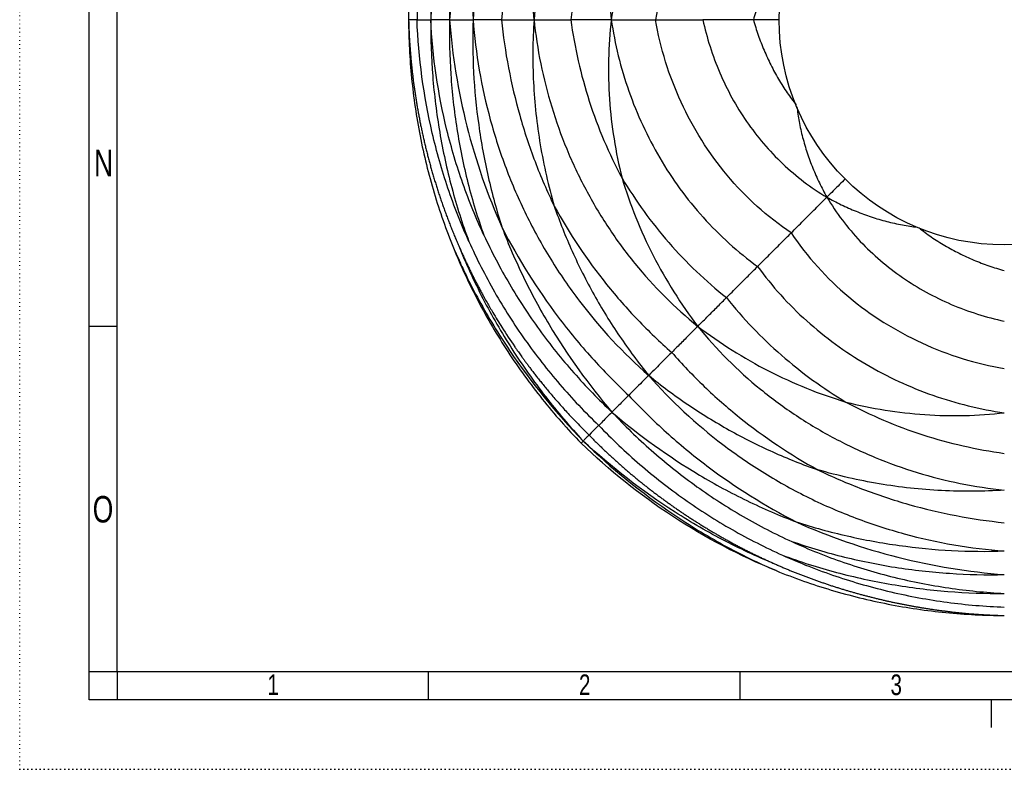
# Model space of a CAD drawing. Extents: x 0 to 594, y 0 to 841.
# Tile 1 of 17: x 0 to 177, y 0 to 135. Entities that reach past the tile are written whole.
import ezdxf

# ---------------------------------------------------------------- set-up
doc = ezdxf.new("R2010")
doc.units = 0
doc.linetypes.add('SLD-PUNTI', pattern=[0.635, 0, -0.635])
doc.linetypes.add('SLD-SOLIDO', pattern=[0])
doc.layers.get('0').update_dxf_attribs({"linetype": 'CONTINUOUS'})
doc.styles.add('SLDTEXTSTYLE2', font='ARIALN.TTF', dxfattribs={"width": 0.87})

msp = doc.modelspace()

# ---------------------------------------------------------------- linework, layer by layer
at = {"color": 7, "linetype": 'SLD-PUNTI'}
for q in [(0, 841), (594.5, 0)]:
    msp.add_line((0, 0), q, dxfattribs=at)
at = {"color": 7, "linetype": 'SLD-SOLIDO'}
for p, q in [((12.5, 12.5), (12.5, 828.5)), ((17.5, 17.5), (17.5, 823.5)), ((73.82, 134.6), (73.82, 134.6)), ((17.5, 79.5), (12.5, 79.5)), ((101.19, 58.95), (100.83, 58.59)), ((17.5, 17.5), (12.5, 17.5)), ((17.5, 17.5), (12.5, 17.5)), ((577, 17.5), (17.5, 17.5)), ((17.5, 17.5), (17.5, 12.5)), ((73.45, 12.5), (73.45, 17.5)), ((129.4, 12.5), (129.4, 17.5)), ((582, 12.5), (12.5, 12.5)), ((174.5, 12.5), (174.5, 7.5))]:
    msp.add_line(p, q, dxfattribs=at)
msp.add_circle((176.84, 134.6), 40.44, dxfattribs=at)
for points, knots in [([(112.97, 198.47), (108.4, 194.48), (104.24, 190), (98.71, 182.72), (96.98, 180.21), (93.79, 175.03), (90.84, 169.7), (88.42, 164.11), (86.27, 158.41), (85.33, 155.51), (82.92, 146.69), (81.88, 140.66), (81.44, 134.6)], [0, 0, 0, 0, 0.25, 0.25, 0.375, 0.375, 0.5, 0.625, 0.625, 0.75, 0.75, 1, 1, 1, 1]), ([(121.78, 189.66), (117.65, 186.32), (113.86, 182.52), (108.8, 176.31), (107.22, 174.16), (104.27, 169.71), (101.55, 165.12), (99.27, 160.28), (97.23, 155.35), (96.33, 152.83), (93.99, 145.16), (92.92, 139.9), (92.38, 134.6)], [0, 0, 0, 0, 0.25, 0.25, 0.375, 0.375, 0.5, 0.625, 0.625, 0.75, 0.75, 1, 1, 1, 1]), ([(132.54, 178.91), (128.98, 176.34), (125.7, 173.36), (121.28, 168.44), (119.89, 166.72), (117.29, 163.16), (114.87, 159.47), (112.83, 155.56), (110.97, 151.56), (110.14, 149.51), (107.94, 143.26), (106.88, 138.96), (106.26, 134.6)], [0, 0, 0, 0, 0.25, 0.25, 0.375, 0.375, 0.5, 0.625, 0.625, 0.75, 0.75, 1, 1, 1, 1]), ([(77.91, 175.58), (76.59, 172.34), (75.43, 169.03), (73.43, 162.32), (72.59, 158.91), (71.24, 152.04), (70.73, 148.58), (70.04, 141.6), (69.86, 138.1), (69.85, 134.6)], [0, 0, 0, 0, 0.25, 0.25, 0.5, 0.5, 0.75, 0.75, 1, 1, 1, 1]), ([(80.68, 174.43), (79.28, 171.31), (78.02, 168.11), (75.82, 161.61), (74.88, 158.31), (73.32, 151.63), (72.7, 148.25), (71.78, 141.45), (71.49, 138.03), (71.36, 134.6)], [0, 0, 0, 0, 0.25, 0.25, 0.5, 0.5, 0.75, 0.75, 1, 1, 1, 1]), ([(80.68, 174.43), (79.5, 171.26), (78.48, 168.02), (76.73, 161.47), (76.01, 158.16), (74.87, 151.49), (74.45, 148.12), (73.91, 141.37), (73.79, 137.98), (73.82, 134.6)], [0, 0, 0, 0, 0.25, 0.25, 0.5, 0.5, 0.75, 0.75, 1, 1, 1, 1]), ([(83.38, 173.32), (81.97, 170.29), (80.71, 167.19), (78.49, 160.88), (77.53, 157.67), (75.93, 151.18), (75.29, 147.89), (74.32, 141.27), (73.99, 137.94), (73.82, 134.6)], [0, 0, 0, 0, 0.25, 0.25, 0.5, 0.5, 0.75, 0.75, 1, 1, 1, 1]), ([(83.38, 173.32), (82.27, 170.22), (81.31, 167.07), (79.7, 160.7), (79.04, 157.48), (78.01, 150.99), (77.65, 147.72), (77.21, 141.17), (77.13, 137.88), (77.2, 134.6)], [0, 0, 0, 0, 0.25, 0.25, 0.5, 0.5, 0.75, 0.75, 1, 1, 1, 1]), ([(86.65, 171.96), (84.01, 166.08), (81.9, 159.96), (78.74, 147.44), (77.69, 141.04), (77.2, 134.6)], [0, 0, 0, 0, 0.5, 0.5, 1, 1, 1, 1]), ([(86.65, 171.96), (85.68, 168.95), (84.85, 165.9), (83.44, 159.73), (82.87, 156.62), (82, 150.36), (81.69, 147.21), (81.36, 140.91), (81.33, 137.75), (81.44, 134.6)], [0, 0, 0, 0, 0.25, 0.25, 0.5, 0.5, 0.75, 0.75, 1, 1, 1, 1]), ([(96.01, 168.08), (94.74, 165.47), (93.59, 162.79), (91.52, 157.34), (90.6, 154.58), (89.02, 148.97), (88.34, 146.13), (87.24, 140.39), (86.82, 137.5), (86.52, 134.6)], [0, 0, 0, 0, 0.25, 0.25, 0.5, 0.5, 0.75, 0.75, 1, 1, 1, 1]), ([(108.19, 163.04), (107, 160.84), (105.92, 158.59), (103.96, 153.98), (103.08, 151.63), (101.54, 146.87), (100.88, 144.45), (99.76, 139.56), (99.31, 137.09), (98.97, 134.6)], [0, 0, 0, 0, 0.25, 0.25, 0.5, 0.5, 0.75, 0.75, 1, 1, 1, 1]), ([(108.19, 163.04), (107.02, 158.4), (106.26, 153.65), (105.77, 146.5), (105.72, 144.11), (105.82, 139.34), (105.98, 136.96), (106.26, 134.6)], [0, 0, 0, 0, 0.5, 0.5, 0.75, 0.75, 1, 1, 1, 1]), ([(139.39, 149.82), (138.86, 149.13), (137.76, 147.67), (136.27, 145.29), (134.88, 142.74), (133.67, 140.1), (132.61, 137.39), (132.05, 135.53), (131.78, 134.6)], [0, 0, 0, 0, 0.152857, 0.322304, 0.491709, 0.661128, 0.830599, 1, 1, 1, 1]), ([(69.85, 134.6), (69.86, 134.36), (69.87, 133.86), (69.9, 133.12), (69.93, 132.37), (69.97, 131.62), (70.01, 130.87), (70.06, 130.12), (70.12, 129.36), (70.18, 128.6), (70.24, 127.84), (70.31, 127.07), (70.39, 126.3), (70.47, 125.53), (70.56, 124.76), (70.65, 123.98), (70.75, 123.21), (70.86, 122.42), (70.97, 121.64), (71.09, 120.85), (71.21, 120.07), (71.35, 119.28), (71.48, 118.48), (71.63, 117.69), (71.78, 116.89), (71.93, 116.09), (72.1, 115.29), (72.27, 114.49), (72.44, 113.68), (72.62, 112.88), (72.81, 112.07), (73.01, 111.26), (73.22, 110.45), (73.43, 109.63), (73.64, 108.82), (73.87, 108), (74.1, 107.19), (74.34, 106.37), (74.59, 105.55), (74.84, 104.73), (75.1, 103.91), (75.37, 103.09), (75.65, 102.26), (75.93, 101.44), (76.23, 100.62), (76.53, 99.79), (76.83, 98.97), (77.15, 98.14), (77.47, 97.31), (77.8, 96.49), (78.14, 95.66), (78.49, 94.84), (78.73, 94.29), (78.85, 94.01)], [0, 0, 0, 0, 0.017681, 0.035439, 0.053276, 0.07119, 0.089182, 0.107252, 0.1254, 0.143625, 0.161929, 0.18031, 0.198768, 0.217305, 0.235919, 0.25461, 0.273379, 0.292226, 0.311149, 0.33015, 0.349229, 0.368384, 0.387617, 0.406926, 0.426313, 0.445776, 0.465317, 0.484933, 0.504627, 0.524397, 0.544243, 0.564165, 0.584164, 0.604239, 0.624389, 0.644615, 0.664918, 0.685295, 0.705748, 0.726277, 0.746881, 0.76756, 0.788315, 0.809144, 0.830049, 0.851028, 0.872083, 0.893214, 0.914419, 0.935701, 0.957058, 0.978491, 1, 1, 1, 1]), ([(71.35, 134.6), (71.35, 134.6), (71.34, 134.6), (71.07, 134.6), (70.61, 134.6), (70.11, 134.6), (69.85, 134.6)], [0, 0, 0, 0, 0.197232, 0.464894, 0.732536, 1, 1, 1, 1]), ([(69.85, 134.6), (69.86, 131.1), (70.04, 127.6), (70.73, 120.63), (71.24, 117.16), (72.59, 110.29), (73.43, 106.89), (75.43, 100.17), (76.59, 96.86), (77.91, 93.62)], [0, 0, 0, 0, 0.25, 0.25, 0.5, 0.5, 0.75, 0.75, 1, 1, 1, 1]), ([(80.68, 94.77), (79.28, 97.9), (78.02, 101.1), (75.82, 107.6), (74.88, 110.9), (72.54, 120.92), (71.62, 127.75), (71.36, 134.6)], [0, 0, 0, 0, 0.25, 0.25, 0.5, 0.5, 1, 1, 1, 1]), ([(71.36, 134.6), (71.91, 134.6), (72.83, 134.6), (73.5, 134.6), (73.7, 134.6), (73.75, 134.6)], [0, 0, 0, 0, 1.9331, 3.866201, 4.716765, 4.716765, 4.716765, 4.716765]), ([(73.82, 134.6), (73.79, 131.22), (73.91, 127.83), (74.45, 121.08), (74.87, 117.72), (76.01, 111.04), (76.73, 107.73), (78.48, 101.18), (79.5, 97.95), (80.68, 94.77)], [0, 0, 0, 0, 0.25, 0.25, 0.5, 0.5, 0.75, 0.75, 1, 1, 1, 1]), ([(83.38, 95.89), (81.97, 98.92), (80.71, 102.02), (78.49, 108.33), (77.53, 111.54), (75.13, 121.29), (74.15, 127.94), (73.82, 134.6)], [0, 0, 0, 0, 0.25, 0.25, 0.5, 0.5, 1, 1, 1, 1]), ([(77.2, 134.6), (77.03, 134.6), (76.65, 134.6), (75.52, 134.6), (74.76, 134.6), (73.82, 134.6)], [0, 0, 0, 0, 0.5, 0.5, 1, 1, 1, 1]), ([(77.2, 134.6), (77.13, 131.32), (77.21, 128.04), (77.65, 121.48), (78.01, 118.22), (79.04, 111.73), (79.7, 108.5), (81.31, 102.13), (82.27, 98.98), (83.38, 95.89)], [0, 0, 0, 0, 0.25, 0.25, 0.5, 0.5, 0.75, 0.75, 1, 1, 1, 1]), ([(77.2, 134.6), (77.69, 128.16), (78.74, 121.77), (81.9, 109.24), (84.01, 103.12), (86.65, 97.24)], [0, 0, 0, 0, 0.5, 0.5, 1, 1, 1, 1]), ([(81.44, 134.6), (81.33, 131.45), (81.36, 128.29), (81.69, 121.99), (82, 118.84), (82.87, 112.59), (83.44, 109.47), (84.85, 103.31), (85.68, 100.25), (86.65, 97.24)], [0, 0, 0, 0, 0.25, 0.25, 0.5, 0.5, 0.75, 0.75, 1, 1, 1, 1]), ([(81.44, 134.6), (81.88, 128.55), (82.92, 122.51), (85.33, 113.69), (86.27, 110.79), (88.42, 105.1), (90.84, 99.51), (93.79, 94.17), (96.98, 88.99), (98.71, 86.48), (104.24, 79.21), (108.4, 74.72), (112.97, 70.73)], [0, 0, 0, 0, 0.25, 0.25, 0.375, 0.375, 0.5, 0.625, 0.625, 0.75, 0.75, 1, 1, 1, 1]), ([(86.52, 134.6), (86.82, 131.7), (87.24, 128.81), (88.34, 123.08), (89.02, 120.24), (90.6, 114.63), (91.52, 111.86), (93.59, 106.41), (94.74, 103.74), (96.01, 101.12)], [0, 0, 0, 0, 0.25, 0.25, 0.5, 0.5, 0.75, 0.75, 1, 1, 1, 1]), ([(92.38, 134.6), (92.92, 129.3), (93.99, 124.04), (96.33, 116.38), (97.23, 113.86), (99.27, 108.92), (101.55, 104.09), (104.27, 99.49), (107.22, 95.04), (108.8, 92.89), (113.86, 86.68), (117.65, 82.88), (121.78, 79.54)], [0, 0, 0, 0, 0.25, 0.25, 0.375, 0.375, 0.5, 0.625, 0.625, 0.75, 0.75, 1, 1, 1, 1]), ([(106.26, 134.6), (105.25, 134.6), (104.12, 134.6), (101.67, 134.6), (100.35, 134.6), (98.97, 134.6)], [0, 0, 0, 0, 0.5, 0.5, 1, 1, 1, 1]), ([(98.97, 134.6), (99.31, 132.12), (99.76, 129.64), (100.88, 124.75), (101.54, 122.33), (103.08, 117.57), (103.96, 115.22), (105.92, 110.62), (107, 108.36), (108.19, 106.16)], [0, 0, 0, 0, 0.25, 0.25, 0.5, 0.5, 0.75, 0.75, 1, 1, 1, 1]), ([(106.26, 134.6), (105.98, 132.24), (105.82, 129.86), (105.72, 125.09), (105.77, 122.7), (106.26, 115.55), (107.02, 110.8), (108.19, 106.16)], [0, 0, 0, 0, 0.25, 0.25, 0.5, 0.5, 1, 1, 1, 1]), ([(106.26, 134.6), (106.88, 130.25), (107.94, 125.94), (110.14, 119.69), (110.97, 117.64), (112.83, 113.64), (114.87, 109.73), (117.29, 106.04), (119.89, 102.48), (121.28, 100.76), (125.7, 95.84), (128.98, 92.87), (132.54, 90.3)], [0, 0, 0, 0, 0.25, 0.25, 0.375, 0.375, 0.5, 0.625, 0.625, 0.75, 0.75, 1, 1, 1, 1]), ([(131.78, 134.6), (130.35, 134.6), (128.86, 134.6), (125.83, 134.6), (124.28, 134.6), (122.71, 134.6)], [0, 0, 0, 0, 0.5, 0.5, 1, 1, 1, 1]), ([(122.71, 134.6), (123.4, 131.35), (124.41, 128.15), (127.05, 122.01), (128.66, 119.07), (131.5, 114.96), (132.52, 113.63), (134.68, 111.1), (135.83, 109.89), (139.46, 106.45), (142.12, 104.42), (144.98, 102.74)], [0, 0, 0, 0, 0.25, 0.25, 0.5, 0.5, 0.625, 0.625, 0.75, 0.75, 1, 1, 1, 1]), ([(136.43, 134.6), (136.3, 134.6), (135.47, 134.6), (133.92, 134.6), (132.49, 134.6), (131.78, 134.6)], [0, 0, 0, 0, 0.087519, 0.543775, 1, 1, 1, 1]), ([(131.78, 134.6), (132.05, 133.67), (132.61, 131.81), (133.67, 129.1), (134.88, 126.46), (136.27, 123.91), (137.78, 121.5), (138.91, 120.01), (139.46, 119.29)], [0, 0, 0, 0, 0.16821, 0.336488, 0.504716, 0.67293, 0.841185, 1, 1, 1, 1]), ([(139.58, 118.98), (139.7, 118.09), (139.96, 116.24), (140.59, 113.47), (141.41, 110.68), (142.42, 107.96), (143.59, 105.29), (144.51, 103.59), (144.98, 102.74)], [0, 0, 0, 0, 0.158135, 0.32659, 0.494981, 0.663345, 0.831713, 1, 1, 1, 1]), ([(108.19, 106.16), (110.64, 102.06), (113.46, 98.17), (118.17, 92.77), (119.82, 91.04), (123.27, 87.74), (125.07, 86.17), (126.93, 84.69)], [0, 0, 0, 0, 0.5, 0.5, 0.75, 0.75, 1, 1, 1, 1]), ([(108.19, 106.16), (108.9, 103.77), (109.73, 101.41), (111.6, 96.77), (112.64, 94.49), (116.07, 87.8), (118.75, 83.53), (121.78, 79.54)], [0, 0, 0, 0, 0.25, 0.25, 0.5, 0.5, 1, 1, 1, 1]), ([(148.25, 106.01), (147.92, 105.68), (146.84, 104.6), (145.74, 103.5), (144.98, 102.74)], [0, 0, 0, 0, 0.305315, 1, 1, 1, 1]), ([(144.98, 102.74), (145.83, 102.27), (147.54, 101.35), (150.2, 100.18), (152.92, 99.17), (155.71, 98.35), (158.48, 97.72), (160.33, 97.46), (161.22, 97.34)], [0, 0, 0, 0, 0.168293, 0.336667, 0.505038, 0.673435, 0.841896, 1, 1, 1, 1]), ([(144.98, 102.74), (146.66, 99.88), (148.69, 97.22), (152.13, 93.59), (153.34, 92.44), (155.87, 90.28), (157.2, 89.26), (161.31, 86.42), (164.25, 84.81), (170.39, 82.17), (173.59, 81.16), (176.84, 80.47)], [0, 0, 0, 0, 0.25, 0.25, 0.375, 0.375, 0.5, 0.5, 0.75, 0.75, 1, 1, 1, 1]), ([(96.01, 101.12), (98.74, 96.17), (101.89, 91.46), (107.19, 84.86), (109.05, 82.74), (112.95, 78.67), (114.99, 76.72), (117.11, 74.87)], [0, 0, 0, 0, 0.5, 0.5, 0.75, 0.75, 1, 1, 1, 1]), ([(96.01, 101.12), (96.96, 98.37), (98.04, 95.67), (100.43, 90.36), (101.74, 87.75), (104.58, 82.66), (106.11, 80.18), (109.39, 75.34), (111.13, 73), (112.97, 70.73)], [0, 0, 0, 0, 0.25, 0.25, 0.5, 0.5, 0.75, 0.75, 1, 1, 1, 1]), ([(83.38, 95.89), (84.76, 92.91), (86.29, 89.99), (89.62, 84.32), (91.43, 81.56), (95.28, 76.24), (97.34, 73.67), (101.69, 68.74), (103.98, 66.38), (106.38, 64.14)], [0, 0, 0, 0, 0.25, 0.25, 0.5, 0.5, 0.75, 0.75, 1, 1, 1, 1]), ([(86.65, 97.24), (89.54, 91.62), (92.92, 86.25), (98.63, 78.68), (100.64, 76.24), (104.87, 71.55), (107.08, 69.3), (109.38, 67.14)], [0, 0, 0, 0, 0.5, 0.5, 0.75, 0.75, 1, 1, 1, 1]), ([(86.65, 97.24), (87.79, 94.23), (89.08, 91.27), (91.89, 85.46), (93.43, 82.62), (98.39, 74.31), (102.18, 69.04), (106.38, 64.14)], [0, 0, 0, 0, 0.25, 0.25, 0.5, 0.5, 1, 1, 1, 1]), ([(161.53, 97.22), (162.25, 96.67), (163.74, 95.54), (166.15, 94.03), (168.7, 92.64), (171.34, 91.42), (174.05, 90.37), (175.91, 89.81), (176.84, 89.54)], [0, 0, 0, 0, 0.158762, 0.327028, 0.495252, 0.663491, 0.83178, 1, 1, 1, 1]), ([(78.85, 94.01), (78.95, 93.78), (79.14, 93.33), (79.45, 92.65), (79.76, 91.98), (80.07, 91.31), (80.38, 90.64), (80.71, 89.97), (81.03, 89.3), (81.36, 88.64), (81.7, 87.98), (82.04, 87.32), (82.38, 86.66), (82.73, 86.01), (83.08, 85.36), (83.48, 84.63), (84.11, 83.52), (85.15, 81.73), (86.78, 79.07), (88.15, 76.99), (89.01, 75.73), (89.14, 75.55), (89.29, 75.33), (89.48, 75.07), (89.69, 74.77), (89.93, 74.43), (90.21, 74.04), (90.51, 73.62), (90.85, 73.16), (91.22, 72.66), (91.62, 72.12), (92.06, 71.54), (92.53, 70.93), (93.04, 70.28), (93.58, 69.59), (94.17, 68.88), (94.79, 68.12), (95.45, 67.34), (96.14, 66.52), (96.89, 65.67), (97.67, 64.79), (98.5, 63.88), (99.37, 62.95), (100.29, 61.99), (101.25, 61.01), (101.92, 60.35), (102.26, 60.02)], [0, 0, 0, 0, 0.017849, 0.035697, 0.053546, 0.071395, 0.089244, 0.107093, 0.124943, 0.142794, 0.160645, 0.178496, 0.196348, 0.214202, 0.232055, 0.24991, 0.274257, 0.324033, 0.399244, 0.499896, 0.503948, 0.509214, 0.515696, 0.523393, 0.532306, 0.542433, 0.553776, 0.566335, 0.580108, 0.595097, 0.611301, 0.628721, 0.647355, 0.667205, 0.688269, 0.710548, 0.734041, 0.758747, 0.784667, 0.811799, 0.840142, 0.869696, 0.900461, 0.932433, 0.965614, 1, 1, 1, 1]), ([(78.85, 94.01), (80.15, 90.78), (81.6, 87.61), (84.8, 81.43), (86.54, 78.41), (90.3, 72.54), (92.31, 69.69), (96.57, 64.17), (98.83, 61.51), (101.19, 58.95)], [0, 0, 0, 0, 0.25, 0.25, 0.5, 0.5, 0.75, 0.75, 1, 1, 1, 1]), ([(80.68, 94.77), (82.07, 91.68), (83.61, 88.66), (86.97, 82.77), (88.8, 79.9), (92.71, 74.37), (94.79, 71.69), (99.21, 66.56), (101.55, 64.1), (104, 61.76)], [0, 0, 0, 0, 0.25, 0.25, 0.5, 0.5, 0.75, 0.75, 1, 1, 1, 1]), ([(77.91, 93.62), (78.18, 93.02), (78.68, 91.9), (79.4, 90.37), (79.97, 89.17), (80.3, 88.47), (80.43, 88.19)], [0, 0, 0, 0, 0.329059, 0.609476, 0.841731, 1, 1, 1, 1]), ([(77.91, 93.62), (79.29, 90.41), (80.83, 87.26), (84.2, 81.12), (86.02, 78.13), (91.89, 69.42), (96.32, 63.97), (101.19, 58.95)], [0, 0, 0, 0, 0.25, 0.25, 0.5, 0.5, 1, 1, 1, 1]), ([(77.91, 93.62), (79.23, 90.37), (80.71, 87.18), (83.98, 80.96), (85.76, 77.93), (89.6, 72.06), (91.67, 69.21), (96.05, 63.73), (98.38, 61.1), (100.83, 58.59)], [0, 0, 0, 0, 0.25, 0.25, 0.5, 0.5, 0.75, 0.75, 1, 1, 1, 1]), ([(132.54, 90.3), (135.11, 86.74), (138.08, 83.46), (143, 79.04), (144.72, 77.65), (148.28, 75.05), (151.97, 72.63), (155.88, 70.59), (159.88, 68.73), (161.93, 67.9), (168.18, 65.7), (172.49, 64.64), (176.84, 64.02)], [0, 0, 0, 0, 0.25, 0.25, 0.375, 0.375, 0.5, 0.625, 0.625, 0.75, 0.75, 1, 1, 1, 1]), ([(126.93, 84.69), (128.41, 82.83), (129.98, 81.03), (133.28, 77.58), (135.01, 75.93), (140.41, 71.22), (144.3, 68.4), (148.4, 65.95)], [0, 0, 0, 0, 0.25, 0.25, 0.5, 0.5, 1, 1, 1, 1]), ([(121.78, 79.54), (125.77, 76.51), (130.04, 73.82), (136.73, 70.4), (139.01, 69.36), (143.65, 67.49), (146.01, 66.66), (148.4, 65.95)], [0, 0, 0, 0, 0.5, 0.5, 0.75, 0.75, 1, 1, 1, 1]), ([(121.78, 79.54), (125.12, 75.41), (128.92, 71.62), (135.13, 66.56), (137.29, 64.98), (141.73, 62.03), (146.33, 59.3), (151.16, 57.03), (156.1, 54.99), (158.62, 54.09), (166.28, 51.75), (171.54, 50.68), (176.84, 50.13)], [0, 0, 0, 0, 0.25, 0.25, 0.375, 0.375, 0.5, 0.625, 0.625, 0.75, 0.75, 1, 1, 1, 1]), ([(117.11, 74.87), (116.62, 74.38), (116.03, 73.79), (115, 72.76), (114.63, 72.39), (113.84, 71.6), (113.42, 71.18), (112.97, 70.73)], [0, 0, 0, 0, 0.5, 0.5, 0.75, 0.75, 1, 1, 1, 1]), ([(117.11, 74.87), (118.96, 72.75), (120.91, 70.71), (124.98, 66.81), (127.1, 64.95), (133.7, 59.65), (138.41, 56.5), (143.36, 53.77)], [0, 0, 0, 0, 0.25, 0.25, 0.5, 0.5, 1, 1, 1, 1]), ([(112.97, 70.73), (115.24, 68.89), (117.58, 67.15), (122.42, 63.87), (124.9, 62.34), (129.99, 59.5), (132.6, 58.19), (137.91, 55.8), (140.61, 54.72), (143.36, 53.77)], [0, 0, 0, 0, 0.25, 0.25, 0.5, 0.5, 0.75, 0.75, 1, 1, 1, 1]), ([(112.97, 70.73), (116.96, 66.16), (121.45, 62), (128.72, 56.47), (131.23, 54.74), (136.41, 51.55), (141.75, 48.6), (147.34, 46.18), (153.03, 44.03), (155.94, 43.09), (164.75, 40.68), (170.79, 39.64), (176.84, 39.2)], [0, 0, 0, 0, 0.25, 0.25, 0.375, 0.375, 0.5, 0.625, 0.625, 0.75, 0.75, 1, 1, 1, 1]), ([(109.38, 67.14), (111.54, 64.84), (113.79, 62.62), (118.49, 58.4), (120.92, 56.39), (128.49, 50.68), (133.86, 47.3), (139.48, 44.41)], [0, 0, 0, 0, 0.25, 0.25, 0.5, 0.5, 1, 1, 1, 1]), ([(148.4, 65.95), (153.04, 64.78), (157.79, 64.02), (164.94, 63.53), (167.33, 63.48), (172.1, 63.58), (174.48, 63.74), (176.84, 64.02)], [0, 0, 0, 0, 0.5, 0.5, 0.75, 0.75, 1, 1, 1, 1]), ([(148.4, 65.95), (150.6, 64.76), (152.86, 63.68), (157.46, 61.72), (159.81, 60.84), (164.58, 59.3), (166.99, 58.64), (171.89, 57.52), (174.36, 57.07), (176.84, 56.73)], [0, 0, 0, 0, 0.25, 0.25, 0.5, 0.5, 0.75, 0.75, 1, 1, 1, 1]), ([(106.38, 64.14), (106.26, 64.02), (106, 63.76), (105.2, 62.96), (104.66, 62.42), (104, 61.76)], [0, 0, 0, 0, 0.5, 0.5, 1, 1, 1, 1]), ([(106.38, 64.14), (111.28, 59.94), (116.55, 56.15), (124.86, 51.19), (127.7, 49.65), (133.51, 46.84), (136.47, 45.55), (139.48, 44.41)], [0, 0, 0, 0, 0.5, 0.5, 0.75, 0.75, 1, 1, 1, 1]), ([(106.38, 64.14), (108.62, 61.74), (110.98, 59.45), (115.91, 55.1), (118.48, 53.04), (123.8, 49.18), (126.56, 47.38), (132.23, 44.05), (135.15, 42.52), (138.13, 41.14)], [0, 0, 0, 0, 0.25, 0.25, 0.5, 0.5, 0.75, 0.75, 1, 1, 1, 1]), ([(104, 61.76), (103.94, 61.7), (103.77, 61.53), (103.19, 60.95), (102.79, 60.55), (102.26, 60.02)], [0, 0, 0, 0, 0.5, 0.5, 1, 1, 1, 1]), ([(104, 61.76), (106.34, 59.31), (108.8, 56.97), (113.93, 52.55), (116.61, 50.47), (122.14, 46.56), (125.01, 44.73), (130.9, 41.37), (133.92, 39.83), (137.01, 38.44)], [0, 0, 0, 0, 0.25, 0.25, 0.5, 0.5, 0.75, 0.75, 1, 1, 1, 1]), ([(135.86, 35.67), (129.36, 38.31), (123.12, 41.59), (111.37, 49.28), (105.85, 53.7), (100.83, 58.59)], [0, 0, 0, 0, 0.5, 0.5, 1, 1, 1, 1]), ([(102.26, 60.02), (102.23, 59.99), (102.17, 59.93), (101.96, 59.72), (101.64, 59.4), (101.34, 59.1), (101.19, 58.95)], [0, 0, 0, 0, 0.1697793, 0.4465491, 0.7233607, 1, 1, 1, 1]), ([(136.25, 36.61), (133.02, 37.91), (129.85, 39.36), (123.66, 42.56), (120.64, 44.31), (111.83, 49.94), (106.3, 54.22), (101.19, 58.95)], [0, 0, 0, 0, 0.25, 0.25, 0.5, 0.5, 1, 1, 1, 1]), ([(101.19, 58.95), (106.21, 54.08), (111.66, 49.65), (120.37, 43.78), (123.36, 41.96), (129.5, 38.59), (132.65, 37.05), (135.86, 35.67)], [0, 0, 0, 0, 0.5, 0.5, 0.75, 0.75, 1, 1, 1, 1]), ([(102.26, 60.02), (102.42, 59.85), (102.76, 59.51), (103.26, 59), (103.77, 58.5), (104.28, 58), (104.8, 57.5), (105.32, 57.01), (105.84, 56.52), (106.37, 56.03), (106.9, 55.55), (107.43, 55.07), (107.96, 54.6), (108.5, 54.13), (109.05, 53.66), (109.59, 53.19), (110.14, 52.73), (110.69, 52.28), (111.24, 51.82), (111.8, 51.37), (112.36, 50.93), (112.93, 50.48), (113.49, 50.04), (114.06, 49.61), (114.63, 49.18), (115.21, 48.75), (115.79, 48.33), (116.37, 47.91), (116.95, 47.49), (117.53, 47.08), (118.12, 46.67), (118.71, 46.27), (119.31, 45.87), (119.91, 45.47), (120.5, 45.08), (121.11, 44.69), (121.71, 44.3), (122.32, 43.92), (122.93, 43.55), (123.54, 43.18), (124.15, 42.81), (124.77, 42.44), (125.39, 42.08), (126.01, 41.73), (126.63, 41.37), (127.26, 41.03), (127.89, 40.68), (128.52, 40.34), (129.15, 40.01), (129.79, 39.68), (130.42, 39.35), (131.06, 39.03), (131.7, 38.71), (132.35, 38.4), (132.99, 38.09), (133.64, 37.78), (134.29, 37.48), (134.94, 37.19), (135.59, 36.89), (136.03, 36.7), (136.25, 36.61)], [0, 0, 0, 0, 0.017225, 0.034451, 0.05168, 0.068911, 0.086143, 0.103377, 0.120613, 0.13785, 0.155089, 0.172329, 0.18957, 0.206813, 0.224057, 0.241301, 0.258547, 0.275793, 0.29304, 0.310288, 0.327536, 0.344784, 0.362033, 0.379282, 0.396531, 0.41378, 0.431028, 0.448277, 0.465525, 0.482773, 0.500021, 0.517269, 0.534516, 0.551763, 0.56901, 0.586256, 0.603501, 0.620747, 0.637991, 0.655236, 0.672479, 0.689723, 0.706965, 0.724207, 0.741448, 0.758689, 0.775929, 0.793168, 0.810407, 0.827644, 0.844882, 0.862118, 0.879354, 0.89659, 0.913826, 0.931061, 0.948296, 0.96553, 0.982765, 1, 1, 1, 1]), ([(143.36, 53.77), (145.98, 52.5), (148.65, 51.35), (154.1, 49.28), (156.87, 48.36), (162.48, 46.78), (165.32, 46.1), (171.05, 45), (173.94, 44.58), (176.84, 44.28)], [0, 0, 0, 0, 0.25, 0.25, 0.5, 0.5, 0.75, 0.75, 1, 1, 1, 1]), ([(139.48, 44.41), (142.49, 43.44), (145.55, 42.61), (151.71, 41.2), (154.83, 40.63), (161.08, 39.76), (164.23, 39.45), (170.53, 39.12), (173.69, 39.09), (176.84, 39.2)], [0, 0, 0, 0, 0.25, 0.25, 0.5, 0.5, 0.75, 0.75, 1, 1, 1, 1]), ([(139.48, 44.41), (145.36, 41.77), (151.48, 39.66), (164.01, 36.5), (170.4, 35.45), (176.84, 34.96)], [0, 0, 0, 0, 0.5, 0.5, 1, 1, 1, 1]), ([(138.13, 41.14), (141.22, 40.03), (144.37, 39.07), (150.74, 37.46), (153.97, 36.8), (160.46, 35.77), (163.72, 35.41), (170.28, 34.97), (173.56, 34.89), (176.84, 34.96)], [0, 0, 0, 0, 0.25, 0.25, 0.5, 0.5, 0.75, 0.75, 1, 1, 1, 1]), ([(138.13, 41.14), (141.16, 39.73), (144.26, 38.47), (150.57, 36.25), (153.78, 35.29), (160.27, 33.69), (163.55, 33.05), (170.17, 32.08), (173.5, 31.75), (176.84, 31.58)], [0, 0, 0, 0, 0.25, 0.25, 0.5, 0.5, 0.75, 0.75, 1, 1, 1, 1]), ([(137.01, 38.44), (140.19, 37.26), (143.42, 36.24), (149.97, 34.49), (153.28, 33.77), (159.96, 32.63), (163.32, 32.21), (170.07, 31.67), (173.46, 31.55), (176.84, 31.58)], [0, 0, 0, 0, 0.25, 0.25, 0.5, 0.5, 0.75, 0.75, 1, 1, 1, 1]), ([(137.01, 38.44), (140.14, 37.04), (143.33, 35.78), (149.83, 33.58), (153.14, 32.64), (159.81, 31.08), (163.19, 30.46), (169.99, 29.54), (173.42, 29.25), (176.84, 29.12)], [0, 0, 0, 0, 0.25, 0.25, 0.5, 0.5, 0.75, 0.75, 1, 1, 1, 1]), ([(135.86, 35.67), (139.1, 34.35), (142.41, 33.19), (149.13, 31.19), (152.53, 30.35), (159.4, 29), (162.87, 28.49), (169.84, 27.8), (173.34, 27.62), (176.84, 27.61)], [0, 0, 0, 0, 0.25, 0.25, 0.5, 0.5, 0.75, 0.75, 1, 1, 1, 1]), ([(136.25, 36.61), (136.46, 36.52), (136.89, 36.33), (137.53, 36.06), (138.17, 35.79), (138.8, 35.53), (139.44, 35.28), (140.08, 35.03), (140.72, 34.78), (141.36, 34.54), (141.99, 34.3), (142.63, 34.07), (143.27, 33.84), (143.91, 33.62), (144.54, 33.4), (145.18, 33.18), (145.81, 32.97), (146.45, 32.77), (147.08, 32.57), (147.72, 32.37), (148.35, 32.18), (148.98, 31.99), (149.61, 31.81), (150.24, 31.63), (150.88, 31.46), (151.5, 31.28), (152.13, 31.12), (152.76, 30.96), (153.39, 30.8), (154.01, 30.65), (154.64, 30.5), (155.26, 30.35), (155.89, 30.21), (156.51, 30.07), (157.13, 29.94), (157.75, 29.81), (158.37, 29.69), (158.99, 29.56), (159.6, 29.45), (160.22, 29.33), (160.83, 29.22), (161.44, 29.12), (162.05, 29.02), (162.66, 28.92), (163.27, 28.82), (163.88, 28.73), (164.49, 28.64), (165.09, 28.56), (165.69, 28.48), (166.29, 28.41), (166.89, 28.33), (167.49, 28.26), (168.09, 28.2), (168.68, 28.13), (169.28, 28.08), (169.87, 28.02), (170.46, 27.97), (171.05, 27.92), (171.64, 27.87), (172.22, 27.83), (172.81, 27.79), (173.39, 27.76), (173.97, 27.73), (174.55, 27.7), (175.12, 27.67), (175.7, 27.65), (176.27, 27.63), (176.65, 27.62), (176.84, 27.61)], [0, 0, 0, 0, 0.016626, 0.033208, 0.049743, 0.066234, 0.082679, 0.099079, 0.115435, 0.131745, 0.14801, 0.16423, 0.180405, 0.196536, 0.212622, 0.228663, 0.244659, 0.26061, 0.276516, 0.292377, 0.308194, 0.323965, 0.339691, 0.355372, 0.371008, 0.386599, 0.402144, 0.417644, 0.433099, 0.448508, 0.463872, 0.47919, 0.494462, 0.509689, 0.524871, 0.540006, 0.555096, 0.57014, 0.585138, 0.600091, 0.614997, 0.629857, 0.644672, 0.65944, 0.674162, 0.688838, 0.703468, 0.718052, 0.73259, 0.747081, 0.761526, 0.775925, 0.790278, 0.804584, 0.818844, 0.833058, 0.847225, 0.861346, 0.87542, 0.889448, 0.90343, 0.917365, 0.931254, 0.945096, 0.958892, 0.972641, 0.986344, 1, 1, 1, 1])]:
    msp.add_open_spline(points, degree=3, knots=knots, dxfattribs=at)
for points in [[(138.57, 172.88), (134.27, 170.03), (126.51, 162.98), (118.19, 149.7), (115.06, 139.7), (114.19, 134.6)], [(92.38, 134.6), (92.12, 138.34), (92.06, 145.87), (93.29, 157.11), (94.96, 164.47), (96.01, 168.08)], [(86.52, 134.6), (86.14, 134.6), (85.26, 134.6), (83.57, 134.6), (82.19, 134.6), (81.44, 134.6)], [(86.52, 134.6), (87.36, 134.6), (88.91, 134.6), (90.86, 134.6), (91.91, 134.6), (92.38, 134.6)], [(92.38, 134.6), (92.12, 130.86), (92.06, 123.34), (93.29, 112.1), (94.96, 104.74), (96.01, 101.12)], [(92.38, 134.6), (93.25, 134.6), (94.92, 134.6), (97.13, 134.6), (98.4, 134.6), (98.97, 134.6)], [(106.26, 134.6), (107.22, 134.6), (109.12, 134.6), (111.79, 134.6), (113.42, 134.6), (114.19, 134.6)], [(138.57, 96.32), (134.27, 99.18), (126.51, 106.23), (118.19, 119.5), (115.06, 129.5), (114.19, 134.6)], [(114.19, 134.6), (115.21, 134.6), (117.22, 134.6), (120.1, 134.6), (121.87, 134.6), (122.71, 134.6)], [(138.57, 96.32), (139.3, 97.06), (140.77, 98.53), (142.92, 100.68), (144.3, 102.06), (144.98, 102.74)], [(132.54, 90.3), (133.26, 91.02), (134.69, 92.45), (136.72, 94.48), (137.97, 95.73), (138.57, 96.32)], [(138.57, 96.32), (141.42, 92.03), (148.47, 84.27), (161.74, 75.95), (171.74, 72.82), (176.84, 71.95)], [(126.93, 84.69), (127.61, 85.37), (128.95, 86.71), (130.84, 88.6), (132, 89.76), (132.54, 90.3)], [(121.78, 79.54), (122.43, 80.19), (123.69, 81.45), (125.43, 83.19), (126.46, 84.22), (126.93, 84.69)], [(121.78, 79.54), (121.37, 79.13), (120.48, 78.24), (118.92, 76.67), (117.73, 75.49), (117.11, 74.87)], [(112.97, 70.73), (112.71, 70.46), (112.08, 69.84), (110.89, 68.65), (109.91, 67.67), (109.38, 67.14)], [(176.84, 50.13), (173.1, 49.88), (165.58, 49.82), (154.34, 51.05), (146.98, 52.72), (143.36, 53.77)]]:
    msp.add_open_spline(points, degree=3, dxfattribs=at)
at = {"color": 8, "linetype": 'SLD-SOLIDO'}
msp.add_open_spline([(77.2, 134.6), (77.88, 134.6), (79.12, 134.6), (80.54, 134.6), (81.19, 134.6), (81.44, 134.6)], degree=3, dxfattribs=at)
msp.add_open_spline([(109.38, 67.14), (109.12, 66.88), (108.73, 66.49), (107.73, 65.49), (107.11, 64.87), (106.38, 64.14)], degree=3, knots=[0, 0, 0, 0, 0.5, 0.5, 1, 1, 1, 1], dxfattribs=at)

# ---------------------------------------------------------------- texts
at = {"color": 7, "linetype": 'CONTINUOUS', "attachment_point": 2, "style": 'SLDTEXTSTYLE2'}
for s, insert, char_height in [('N', (15.06, 111.26), 4.76), ('O', (14.96, 49.08), 4.76), ('1', (45.53, 17.03), 3.7), ('2', (101.48, 17.03), 3.7), ('3', (157.43, 17.03), 3.7)]:
    msp.add_mtext(s, dxfattribs=dict(at, insert=insert, char_height=char_height))

doc.saveas('drawing.dxf')
